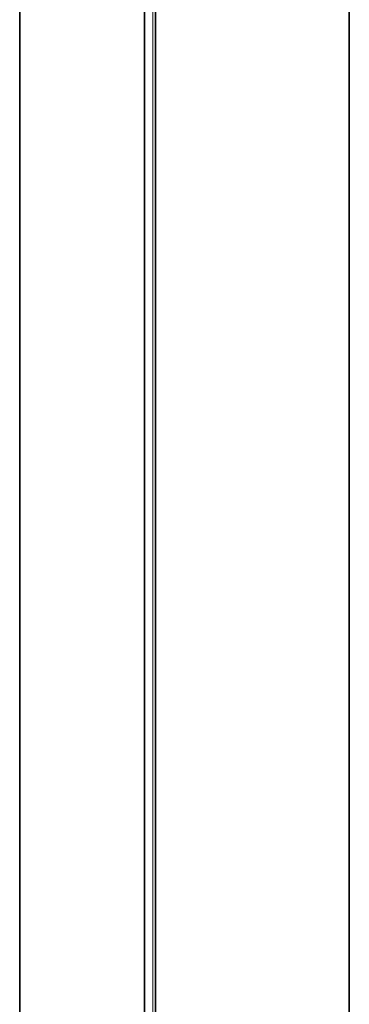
# Model space of a CAD drawing. Header units: millimetres. Extents: x 4 to 1188, y 1 to 840.
# Tile 188 of 256: x 968 to 975, y 168 to 190. Entities that reach past the tile are written whole.
import ezdxf

# ---------------------------------------------------------------- set-up
doc = ezdxf.new("R2010")
doc.units = ezdxf.units.MM
doc.layers.add('1', color=7, linetype='Continuous')

msp = doc.modelspace()

# ---------------------------------------------------------------- linework, layer by layer
at = {"layer": '1', "color": 154, "linetype": 'Continuous', "lineweight": 35}
for p, q in [((967.7186, 198.5297), (967.7186, 108.0735)), ((970.547, 106.4405), (970.547, 196.8967)), ((970.7995, 84.8792), (970.7995, 196.7742)), ((975.1937, 194.2373), (975.1937, 79.9044))]:
    msp.add_line(p, q, dxfattribs=at)
at = {"layer": '1', "color": 154, "linetype": 'Continuous', "lineweight": 13}
msp.add_line((970.7368, 196.955), (970.7368, 82.5289), dxfattribs=at)

doc.saveas('drawing.dxf')
